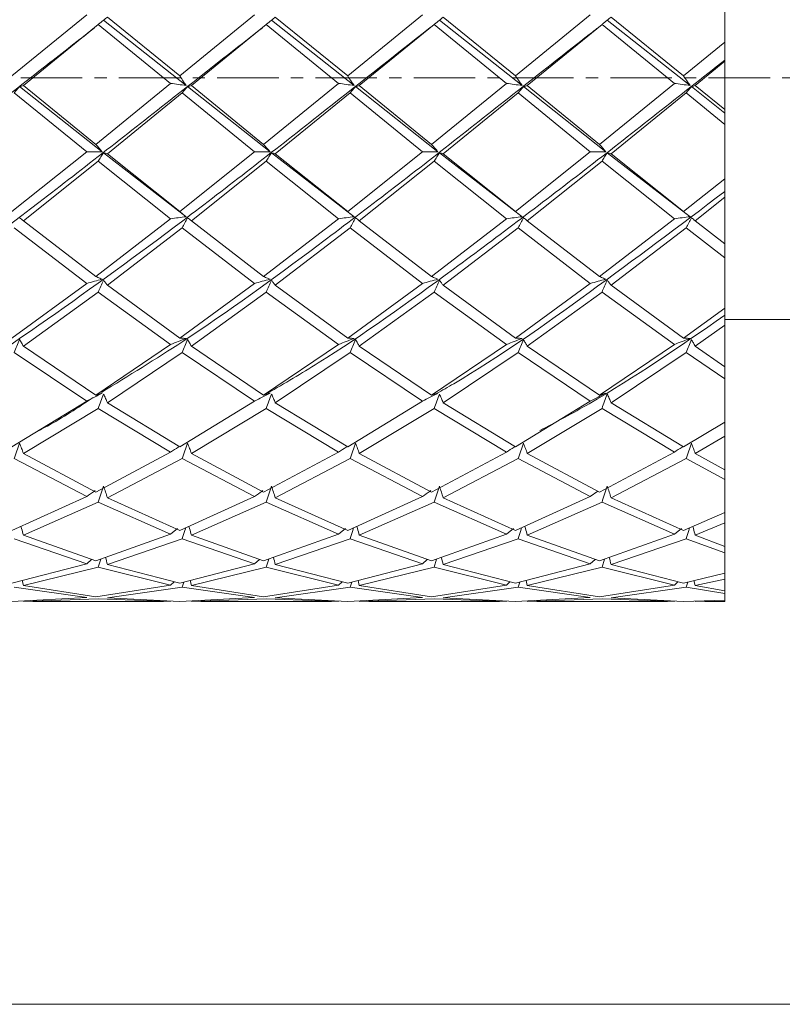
# Model space of a CAD drawing. Header units: millimetres. Extents: x 13381 to 13676, y 211 to 627.
# Tile 47 of 50: x 13617 to 13626, y 570 to 582. Entities that reach past the tile are written whole.
import ezdxf

# ---------------------------------------------------------------- set-up
doc = ezdxf.new("R2010")
doc.units = ezdxf.units.MM
doc.header["$LTSCALE"] = 0.3
doc.linetypes.add('CENTERX2', pattern=[20.32, 12.7, -2.54, 2.54, -2.54])
doc.layers.add('中心线', color=5, linetype='CENTERX2', lineweight=13)
doc.layers.add('标注', color=1, linetype='Continuous', lineweight=18)
doc.styles.get("Standard").update_dxf_attribs({"font": 'txt.shx', "width": 0.67, "oblique": 5, "bigfont": 'gbcbig.shx'})
doc.dimstyles.new('1', dxfattribs={"dimtxt": 2.5, "dimasz": 2, "dimexe": 0.8, "dimexo": 0, "dimgap": 1, "dimtad": 1, "dimdec": 1, "dimdsep": 46, "dimtxsty": 'Standard', "dimcen": 0, "dimclrd": 256, "dimclre": 256, "dimclrt": 256, "dimadec": 0, "dimazin": 0, "dimtfac": 1, "dimtdec": 1, "dimtmove": 0, "dimatfit": 3, "dimfxl": 0, "dimtzin": 0, "dimlwd": -1, "dimlwe": -1, "dimarcsym": 0})

# ---------------------------------------------------------------- blocks, each defined once
blk = doc.blocks.new('*D174')
at = {"layer": 'Defpoints', "color": 0}
for p in [(13628.509, 581.22), (13604.009, 569.72), (13634.323, 569.72)]:
    blk.add_point(p, dxfattribs=at)
at = {"layer": '标注'}
for p, q in [((13628.509, 581.22), (13635.123, 581.22)), ((13634.323, 579.22), (13634.323, 571.72)), ((13604.009, 569.72), (13635.123, 569.72))]:
    blk.add_line(p, q, dxfattribs=at)
for points in [[(13633.99, 579.22), (13634.657, 579.22), (13634.323, 581.22)], [(13633.99, 571.72), (13634.657, 571.72), (13634.323, 569.72)]]:
    blk.add_solid(points, dxfattribs=at)
at = {"layer": '标注', "insert": (13632.073, 575.47), "char_height": 2.5, "attachment_point": 5, "rotation": 90}
blk.add_mtext('11.5', dxfattribs=at)
blk = doc.blocks.new('*D177')
at = {"layer": 'Defpoints', "color": 0}
for p in [(13617.061, 602.22), (13604.009, 569.72), (13640.205, 569.72)]:
    blk.add_point(p, dxfattribs=at)
at = {"layer": '标注'}
for p, q in [((13617.061, 602.22), (13641.005, 602.22)), ((13640.205, 600.22), (13640.205, 571.72)), ((13604.009, 569.72), (13641.005, 569.72))]:
    blk.add_line(p, q, dxfattribs=at)
for points in [[(13639.872, 600.22), (13640.538, 600.22), (13640.205, 602.22)], [(13639.872, 571.72), (13640.538, 571.72), (13640.205, 569.72)]]:
    blk.add_solid(points, dxfattribs=at)
at = {"layer": '标注', "insert": (13637.955, 585.97), "char_height": 2.5, "attachment_point": 5, "rotation": 90}
blk.add_mtext('32.5', dxfattribs=at)

msp = doc.modelspace()

# ---------------------------------------------------------------- linework, layer by layer
at = {"color": 7, "linetype": 'Continuous', "lineweight": 15}
for p, q in [((13625.509, 582.335), (13625.509, 581.66)), ((13617.593, 581.999), (13616.663, 581.242)), ((13618.827, 581.123), (13617.803, 581.933)), ((13618.747, 581.242), (13617.849, 581.973)), ((13619.676, 581.999), (13618.747, 581.242)), ((13620.911, 581.123), (13619.886, 581.933)), ((13620.831, 581.242), (13619.932, 581.973)), ((13621.758, 581.999), (13620.831, 581.242)), ((13622.994, 581.123), (13621.969, 581.933)), ((13622.914, 581.242), (13622.015, 581.973)), ((13623.841, 581.999), (13622.914, 581.242)), ((13625.078, 581.123), (13624.052, 581.933)), ((13624.998, 581.242), (13624.099, 581.973)), ((13616.808, 581.124), (13617.737, 581.881)), ((13617.737, 581.881), (13618.633, 581.15)), ((13618.892, 581.124), (13619.819, 581.881)), ((13619.819, 581.881), (13620.717, 581.15)), ((13620.975, 581.124), (13621.902, 581.881)), ((13621.902, 581.881), (13622.801, 581.15)), ((13623.059, 581.124), (13623.986, 581.881)), ((13623.986, 581.881), (13624.884, 581.15)), ((13625.509, 581.66), (13624.998, 581.242)), ((13625.509, 581.438), (13625.509, 581.66)), ((13625.142, 581.124), (13625.509, 581.424)), ((13625.509, 581.424), (13625.509, 581.438)), ((13625.509, 581.424), (13625.509, 580.824)), ((13617.785, 580.301), (13616.761, 581.109)), ((13617.706, 580.393), (13616.808, 581.124)), ((13618.633, 581.15), (13617.706, 580.393)), ((13619.868, 580.301), (13618.845, 581.109)), ((13619.788, 580.393), (13618.892, 581.124)), ((13620.717, 581.15), (13619.788, 580.393)), ((13621.951, 580.301), (13620.929, 581.109)), ((13621.871, 580.393), (13620.975, 581.124)), ((13622.801, 581.15), (13621.871, 580.393)), ((13624.034, 580.301), (13623.012, 581.109)), ((13623.954, 580.393), (13623.059, 581.124)), ((13624.884, 581.15), (13623.954, 580.393)), ((13625.509, 580.781), (13625.096, 581.109)), ((13625.509, 580.824), (13625.142, 581.124)), ((13616.694, 581.032), (13617.593, 580.302)), ((13617.849, 580.277), (13618.778, 581.032)), ((13618.778, 581.032), (13619.676, 580.302)), ((13619.932, 580.277), (13620.862, 581.032)), ((13620.862, 581.032), (13621.758, 580.302)), ((13622.015, 580.277), (13622.946, 581.032)), ((13622.946, 581.032), (13623.841, 580.302)), ((13624.099, 580.277), (13625.029, 581.032)), ((13625.029, 581.032), (13625.509, 580.64)), ((13625.509, 580.781), (13625.509, 580.824)), ((13625.509, 580.64), (13625.509, 580.781)), ((13625.509, 580.64), (13625.509, 579.966)), ((13617.593, 580.302), (13616.663, 579.559)), ((13618.827, 579.495), (13617.803, 580.287)), ((13618.747, 579.559), (13617.849, 580.277)), ((13619.676, 580.302), (13618.747, 579.559)), ((13620.911, 579.495), (13619.886, 580.287)), ((13620.831, 579.559), (13619.932, 580.277)), ((13621.758, 580.302), (13620.831, 579.559)), ((13622.994, 579.495), (13621.969, 580.287)), ((13622.914, 579.559), (13622.015, 580.277)), ((13623.841, 580.302), (13622.914, 579.559)), ((13625.078, 579.495), (13624.052, 580.287)), ((13624.998, 579.559), (13624.099, 580.277)), ((13616.808, 579.445), (13617.737, 580.185)), ((13617.737, 580.185), (13618.633, 579.47)), ((13618.892, 579.445), (13619.819, 580.185)), ((13619.819, 580.185), (13620.717, 579.47)), ((13620.975, 579.445), (13621.902, 580.185)), ((13621.902, 580.185), (13622.801, 579.47)), ((13623.059, 579.445), (13623.986, 580.185)), ((13623.986, 580.185), (13624.884, 579.47)), ((13625.509, 579.966), (13624.998, 579.559)), ((13625.509, 579.807), (13625.509, 579.966)), ((13625.142, 579.445), (13625.509, 579.736)), ((13625.509, 579.736), (13625.509, 579.807)), ((13625.509, 579.736), (13625.509, 579.159)), ((13618.633, 579.47), (13617.706, 578.753)), ((13620.717, 579.47), (13619.788, 578.753)), ((13622.801, 579.47), (13621.871, 578.753)), ((13624.884, 579.47), (13623.954, 578.753)), ((13616.694, 579.356), (13617.593, 578.668)), ((13617.706, 578.753), (13616.808, 579.445)), ((13617.849, 578.644), (13618.778, 579.356)), ((13618.778, 579.356), (13619.676, 578.668)), ((13619.788, 578.753), (13618.892, 579.445)), ((13619.932, 578.644), (13620.862, 579.356)), ((13620.862, 579.356), (13621.758, 578.668)), ((13621.871, 578.753), (13620.975, 579.445)), ((13622.015, 578.644), (13622.946, 579.356)), ((13622.946, 579.356), (13623.841, 578.668)), ((13623.954, 578.753), (13623.059, 579.445)), ((13624.099, 578.644), (13625.029, 579.356)), ((13625.029, 579.356), (13625.509, 578.984)), ((13625.509, 579.159), (13625.142, 579.445)), ((13625.509, 578.984), (13625.509, 579.159)), ((13625.509, 578.984), (13625.509, 578.358)), ((13617.593, 578.668), (13616.663, 577.989)), ((13618.747, 577.989), (13617.849, 578.644)), ((13619.676, 578.668), (13618.747, 577.989)), ((13620.831, 577.989), (13619.932, 578.644)), ((13621.758, 578.668), (13620.831, 577.989)), ((13622.914, 577.989), (13622.015, 578.644)), ((13623.841, 578.668), (13622.914, 577.989)), ((13624.998, 577.989), (13624.099, 578.644)), ((13616.808, 577.887), (13617.737, 578.56)), ((13617.737, 578.56), (13618.633, 577.909)), ((13618.892, 577.887), (13619.819, 578.56)), ((13619.819, 578.56), (13620.717, 577.909)), ((13620.975, 577.887), (13621.902, 578.56)), ((13621.902, 578.56), (13622.801, 577.909)), ((13623.059, 577.887), (13623.986, 578.56)), ((13623.986, 578.56), (13624.884, 577.909)), ((13625.509, 578.358), (13624.998, 577.989)), ((13625.509, 578.271), (13625.509, 578.358)), ((13625.509, 578.148), (13625.509, 578.271)), ((13625.142, 577.887), (13625.509, 578.148)), ((13625.509, 578.22), (13627.509, 578.22)), ((13625.509, 578.148), (13625.509, 577.633)), ((13617.706, 577.281), (13616.808, 577.887)), ((13618.633, 577.909), (13617.706, 577.281)), ((13619.788, 577.281), (13618.892, 577.887)), ((13620.717, 577.909), (13619.788, 577.281)), ((13621.871, 577.281), (13620.975, 577.887)), ((13622.801, 577.909), (13621.871, 577.281)), ((13623.954, 577.281), (13623.059, 577.887)), ((13624.884, 577.909), (13623.954, 577.281)), ((13625.509, 577.633), (13625.142, 577.887)), ((13616.694, 577.808), (13617.593, 577.207)), ((13617.849, 577.187), (13618.778, 577.808)), ((13618.778, 577.808), (13619.676, 577.207)), ((13619.932, 577.187), (13620.862, 577.808)), ((13620.862, 577.808), (13621.758, 577.207)), ((13622.015, 577.187), (13622.946, 577.808)), ((13622.946, 577.808), (13623.841, 577.207)), ((13624.099, 577.187), (13625.029, 577.808)), ((13625.029, 577.808), (13625.509, 577.481)), ((13625.509, 577.481), (13625.509, 577.633)), ((13625.509, 577.481), (13625.509, 576.945)), ((13617.593, 577.207), (13616.663, 576.639)), ((13618.747, 576.639), (13617.849, 577.187)), ((13619.676, 577.207), (13618.747, 576.639)), ((13620.831, 576.639), (13619.932, 577.187)), ((13621.758, 577.207), (13620.831, 576.639)), ((13622.914, 576.639), (13622.015, 577.187)), ((13623.841, 577.207), (13622.914, 576.639)), ((13624.998, 576.639), (13624.099, 577.187)), ((13616.808, 576.557), (13617.737, 577.115)), ((13617.737, 577.115), (13618.633, 576.574)), ((13618.892, 576.557), (13619.819, 577.115)), ((13619.819, 577.115), (13620.717, 576.574)), ((13620.975, 576.557), (13621.902, 577.115)), ((13621.902, 577.115), (13622.801, 576.574)), ((13623.059, 576.557), (13623.986, 577.115)), ((13623.986, 577.115), (13624.884, 576.574)), ((13625.509, 576.945), (13624.998, 576.639)), ((13625.509, 576.937), (13625.509, 576.945)), ((13625.509, 576.77), (13625.509, 576.937)), ((13625.142, 576.557), (13625.509, 576.77)), ((13625.509, 576.77), (13625.509, 576.353)), ((13617.706, 576.077), (13616.808, 576.557)), ((13618.633, 576.574), (13617.706, 576.077)), ((13619.788, 576.077), (13618.892, 576.557)), ((13620.717, 576.574), (13619.788, 576.077)), ((13621.871, 576.077), (13620.975, 576.557)), ((13622.801, 576.574), (13621.871, 576.077)), ((13623.954, 576.077), (13623.059, 576.557)), ((13624.884, 576.574), (13623.954, 576.077)), ((13625.509, 576.353), (13625.142, 576.557)), ((13616.694, 576.493), (13617.593, 576.021)), ((13617.849, 576.005), (13618.778, 576.493)), ((13618.778, 576.493), (13619.676, 576.021)), ((13619.932, 576.005), (13620.862, 576.493)), ((13620.862, 576.493), (13621.758, 576.021)), ((13622.015, 576.005), (13622.946, 576.493)), ((13622.946, 576.493), (13623.841, 576.021)), ((13624.099, 576.005), (13625.029, 576.493)), ((13625.029, 576.493), (13625.509, 576.232)), ((13625.509, 576.232), (13625.509, 576.353)), ((13625.509, 576.232), (13625.509, 575.824)), ((13623.841, 576.021), (13623.933, 576.088)), ((13617.593, 576.021), (13616.663, 575.602)), ((13616.808, 575.544), (13617.737, 575.951)), ((13617.737, 575.951), (13618.633, 575.556)), ((13618.747, 575.602), (13617.849, 576.005)), ((13619.676, 576.021), (13618.747, 575.602)), ((13618.892, 575.544), (13619.819, 575.951)), ((13619.819, 575.951), (13620.717, 575.556)), ((13620.831, 575.602), (13619.932, 576.005)), ((13621.758, 576.021), (13620.831, 575.602)), ((13620.975, 575.544), (13621.902, 575.951)), ((13621.902, 575.951), (13622.801, 575.556)), ((13622.914, 575.602), (13622.015, 576.005)), ((13623.841, 576.021), (13622.914, 575.602)), ((13623.059, 575.544), (13623.986, 575.951)), ((13623.986, 575.951), (13624.884, 575.556)), ((13624.998, 575.602), (13624.099, 576.005)), ((13625.509, 575.824), (13624.998, 575.602)), ((13625.509, 575.696), (13625.509, 575.824)), ((13625.142, 575.544), (13625.509, 575.696)), ((13625.509, 575.696), (13625.509, 575.404)), ((13618.633, 575.556), (13617.706, 575.223)), ((13618.633, 575.556), (13618.72, 575.627)), ((13620.717, 575.556), (13619.788, 575.223)), ((13620.717, 575.556), (13620.804, 575.627)), ((13622.801, 575.556), (13621.871, 575.223)), ((13622.801, 575.556), (13622.888, 575.627)), ((13624.884, 575.556), (13623.954, 575.223)), ((13624.884, 575.556), (13624.971, 575.627)), ((13616.694, 575.499), (13617.593, 575.188)), ((13617.706, 575.223), (13616.808, 575.544)), ((13617.849, 575.179), (13618.778, 575.499)), ((13618.778, 575.499), (13619.676, 575.188)), ((13619.788, 575.223), (13618.892, 575.544)), ((13619.932, 575.179), (13620.862, 575.499)), ((13620.862, 575.499), (13621.758, 575.188)), ((13621.871, 575.223), (13620.975, 575.544)), ((13622.015, 575.179), (13622.946, 575.499)), ((13622.946, 575.499), (13623.841, 575.188)), ((13623.954, 575.223), (13623.059, 575.544)), ((13624.099, 575.179), (13625.029, 575.499)), ((13625.029, 575.499), (13625.509, 575.323)), ((13625.509, 575.404), (13625.142, 575.544)), ((13625.509, 575.323), (13625.509, 575.404)), ((13625.509, 575.323), (13625.509, 575.07)), ((13617.593, 575.188), (13616.663, 574.947)), ((13617.593, 575.188), (13617.653, 575.242)), ((13617.769, 575.246), (13617.737, 575.145)), ((13619.676, 575.188), (13618.747, 574.947)), ((13619.676, 575.188), (13619.735, 575.242)), ((13619.851, 575.246), (13619.819, 575.145)), ((13621.758, 575.188), (13620.831, 574.947)), ((13621.758, 575.188), (13621.818, 575.242)), ((13621.934, 575.246), (13621.902, 575.145)), ((13623.841, 575.188), (13622.914, 574.947)), ((13623.841, 575.188), (13623.901, 575.242)), ((13624.017, 575.246), (13623.986, 575.145)), ((13616.808, 574.917), (13617.737, 575.145)), ((13617.737, 575.145), (13618.633, 574.924)), ((13618.747, 574.947), (13617.849, 575.179)), ((13618.892, 574.917), (13619.819, 575.145)), ((13619.819, 575.145), (13620.717, 574.924)), ((13620.831, 574.947), (13619.932, 575.179)), ((13620.975, 574.917), (13621.902, 575.145)), ((13621.902, 575.145), (13622.801, 574.924)), ((13622.914, 574.947), (13622.015, 575.179)), ((13623.059, 574.917), (13623.986, 575.145)), ((13623.986, 575.145), (13624.884, 574.924)), ((13624.998, 574.947), (13624.099, 575.179)), ((13625.509, 575.07), (13624.998, 574.947)), ((13625.509, 574.998), (13625.509, 575.07)), ((13616.808, 574.917), (13616.792, 574.981)), ((13618.633, 574.924), (13618.677, 574.965)), ((13618.799, 574.961), (13618.778, 574.896)), ((13618.892, 574.917), (13618.876, 574.981)), ((13620.717, 574.924), (13620.761, 574.965)), ((13620.883, 574.961), (13620.862, 574.896)), ((13620.975, 574.917), (13620.959, 574.981)), ((13622.801, 574.924), (13622.844, 574.965)), ((13622.966, 574.961), (13622.946, 574.896)), ((13623.059, 574.917), (13623.043, 574.981)), ((13624.884, 574.924), (13624.928, 574.965)), ((13625.05, 574.96), (13625.029, 574.896)), ((13625.142, 574.917), (13625.127, 574.978)), ((13625.142, 574.917), (13625.509, 574.998)), ((13625.509, 574.998), (13625.509, 574.851)), ((13616.694, 574.896), (13617.593, 574.767)), ((13617.706, 574.779), (13616.808, 574.917)), ((13618.633, 574.924), (13617.706, 574.779)), ((13617.849, 574.764), (13618.778, 574.896)), ((13618.778, 574.896), (13619.676, 574.767)), ((13619.788, 574.779), (13618.892, 574.917)), ((13620.717, 574.924), (13619.788, 574.779)), ((13619.932, 574.764), (13620.862, 574.896)), ((13620.862, 574.896), (13621.758, 574.767)), ((13621.871, 574.779), (13620.975, 574.917)), ((13622.801, 574.924), (13621.871, 574.779)), ((13622.015, 574.764), (13622.946, 574.896)), ((13622.946, 574.896), (13623.841, 574.767)), ((13623.954, 574.779), (13623.059, 574.917)), ((13624.884, 574.924), (13623.954, 574.779)), ((13624.099, 574.764), (13625.029, 574.896)), ((13625.029, 574.896), (13625.509, 574.817)), ((13625.509, 574.851), (13625.142, 574.917)), ((13625.509, 574.817), (13625.509, 574.851)), ((13617.593, 574.767), (13616.663, 574.72)), ((13616.808, 574.721), (13617.737, 574.754)), ((13616.926, 574.72), (13618.547, 574.72)), ((13617.737, 574.754), (13618.633, 574.721)), ((13618.747, 574.72), (13617.849, 574.764)), ((13619.676, 574.767), (13618.747, 574.72)), ((13618.892, 574.721), (13619.819, 574.754)), ((13619.009, 574.72), (13620.631, 574.72)), ((13619.819, 574.754), (13620.717, 574.721)), ((13620.831, 574.72), (13619.932, 574.764)), ((13621.758, 574.767), (13620.831, 574.72)), ((13620.975, 574.721), (13621.902, 574.754)), ((13621.093, 574.72), (13622.714, 574.72)), ((13621.902, 574.754), (13622.801, 574.721)), ((13622.914, 574.72), (13622.015, 574.764)), ((13623.841, 574.767), (13622.914, 574.72)), ((13623.059, 574.721), (13623.986, 574.754)), ((13623.176, 574.72), (13624.798, 574.72)), ((13623.986, 574.754), (13624.884, 574.721)), ((13624.998, 574.72), (13624.099, 574.764)), ((13625.509, 574.735), (13624.998, 574.72)), ((13625.142, 574.721), (13625.509, 574.723)), ((13625.26, 574.72), (13625.509, 574.72)), ((13625.509, 574.817), (13625.509, 574.735)), ((13625.509, 574.723), (13625.509, 574.735)), ((13625.509, 574.723), (13625.509, 574.72))]:
    msp.add_line(p, q, dxfattribs=at)
for points, knots in [([(13617.803, 581.933), (13617.792, 581.924), (13617.769, 581.907), (13617.748, 581.89), (13617.737, 581.881)], [0, 0, 0, 0, 0.499977, 1, 1, 1, 1]), ([(13617.849, 581.973), (13617.842, 581.966), (13617.827, 581.953), (13617.811, 581.94), (13617.803, 581.933)], [0, 0, 0, 0, 0.499973, 1, 1, 1, 1]), ([(13619.886, 581.933), (13619.875, 581.924), (13619.852, 581.907), (13619.83, 581.89), (13619.819, 581.881)], [0, 0, 0, 0, 0.499963, 1, 1, 1, 1]), ([(13619.932, 581.973), (13619.925, 581.966), (13619.91, 581.953), (13619.894, 581.94), (13619.886, 581.933)], [0, 0, 0, 0, 0.5000096, 1, 1, 1, 1]), ([(13621.969, 581.933), (13621.958, 581.924), (13621.935, 581.907), (13621.913, 581.89), (13621.902, 581.881)], [0, 0, 0, 0, 0.499962, 1, 1, 1, 1]), ([(13622.015, 581.973), (13622.008, 581.966), (13621.993, 581.953), (13621.977, 581.94), (13621.969, 581.933)], [0, 0, 0, 0, 0.500007, 1, 1, 1, 1]), ([(13624.052, 581.933), (13624.041, 581.924), (13624.018, 581.907), (13623.996, 581.89), (13623.986, 581.881)], [0, 0, 0, 0, 0.4999635, 1, 1, 1, 1]), ([(13624.099, 581.973), (13624.091, 581.966), (13624.076, 581.953), (13624.06, 581.94), (13624.052, 581.933)], [0, 0, 0, 0, 0.500005, 1, 1, 1, 1]), ([(13619.772, 581.84), (13619.443, 581.582), (13618.554, 580.884), (13617.104, 579.742), (13615.424, 578.477), (13614.303, 577.744), (13613.743, 577.378)], [0, 0, 0, 0, 0.1638, 0.442477, 0.721196, 1, 1, 1, 1]), ([(13617.69, 581.839), (13617.495, 581.687), (13616.74, 581.099), (13615.424, 580.047), (13614.303, 579.212), (13613.743, 578.794)], [0, 0, 0, 0, 0.148309, 0.57409, 1, 1, 1, 1]), ([(13621.856, 581.842), (13621.392, 581.477), (13620.368, 580.67), (13618.785, 579.429), (13617.104, 578.208), (13615.803, 577.325), (13615.061, 576.933), (13614.879, 576.838)], [0, 0, 0, 0, 0.199345, 0.440201, 0.681058, 0.921952, 1, 1, 1, 1]), ([(13623.937, 581.84), (13623.9, 581.812), (13623.303, 581.351), (13622.145, 580.421), (13620.465, 579.133), (13619.008, 578.068), (13618.112, 577.521), (13617.775, 577.315)], [0, 0, 0, 0, 0.017939, 0.290749, 0.563479, 0.836169, 1, 1, 1, 1]), ([(13625.509, 581.438), (13624.948, 580.995), (13623.827, 580.108), (13622.145, 578.835), (13620.817, 577.88), (13620.049, 577.427), (13619.84, 577.305)], [0, 0, 0, 0, 0.29672, 0.593309, 0.88981, 1, 1, 1, 1]), ([(13618.827, 581.123), (13618.816, 581.139), (13618.789, 581.178), (13618.763, 581.218), (13618.747, 581.242)], [0, 0, 0, 0, 0.386021, 1, 1, 1, 1]), ([(13620.911, 581.123), (13620.9, 581.139), (13620.872, 581.178), (13620.846, 581.218), (13620.831, 581.242)], [0, 0, 0, 0, 0.386019, 1, 1, 1, 1]), ([(13622.994, 581.123), (13622.984, 581.139), (13622.956, 581.178), (13622.93, 581.218), (13622.914, 581.242)], [0, 0, 0, 0, 0.386053, 1, 1, 1, 1]), ([(13625.078, 581.123), (13625.067, 581.139), (13625.04, 581.178), (13625.014, 581.218), (13624.998, 581.242)], [0, 0, 0, 0, 0.38609, 1, 1, 1, 1]), ([(13616.761, 581.109), (13616.75, 581.096), (13616.727, 581.07), (13616.705, 581.045), (13616.694, 581.032)], [0, 0, 0, 0, 0.499984, 1, 1, 1, 1]), ([(13616.808, 581.124), (13616.8, 581.122), (13616.785, 581.116), (13616.769, 581.111), (13616.761, 581.109)], [0, 0, 0, 0, 0.5, 1, 1, 1, 1]), ([(13618.633, 581.15), (13618.665, 581.145), (13618.729, 581.137), (13618.794, 581.128), (13618.827, 581.123)], [0, 0, 0, 0, 0.499894, 1, 1, 1, 1]), ([(13618.845, 581.109), (13618.834, 581.096), (13618.811, 581.07), (13618.789, 581.045), (13618.778, 581.032)], [0, 0, 0, 0, 0.499978, 1, 1, 1, 1]), ([(13618.892, 581.124), (13618.884, 581.122), (13618.869, 581.116), (13618.853, 581.111), (13618.845, 581.109)], [0, 0, 0, 0, 0.5, 1, 1, 1, 1]), ([(13620.717, 581.15), (13620.749, 581.145), (13620.812, 581.137), (13620.878, 581.128), (13620.911, 581.123)], [0, 0, 0, 0, 0.499909, 1, 1, 1, 1]), ([(13620.929, 581.109), (13620.917, 581.096), (13620.895, 581.07), (13620.873, 581.045), (13620.862, 581.032)], [0, 0, 0, 0, 0.4999781, 1, 1, 1, 1]), ([(13620.975, 581.124), (13620.968, 581.122), (13620.953, 581.116), (13620.937, 581.111), (13620.929, 581.109)], [0, 0, 0, 0, 0.499998, 1, 1, 1, 1]), ([(13622.801, 581.15), (13622.833, 581.145), (13622.896, 581.137), (13622.961, 581.128), (13622.994, 581.123)], [0, 0, 0, 0, 0.499914, 1, 1, 1, 1]), ([(13623.012, 581.109), (13623.001, 581.096), (13622.978, 581.07), (13622.956, 581.045), (13622.946, 581.032)], [0, 0, 0, 0, 0.499974, 1, 1, 1, 1]), ([(13623.059, 581.124), (13623.051, 581.122), (13623.036, 581.116), (13623.02, 581.111), (13623.012, 581.109)], [0, 0, 0, 0, 0.5, 1, 1, 1, 1]), ([(13624.884, 581.15), (13624.916, 581.145), (13624.98, 581.137), (13625.045, 581.128), (13625.078, 581.123)], [0, 0, 0, 0, 0.499906, 1, 1, 1, 1]), ([(13625.096, 581.109), (13625.084, 581.096), (13625.062, 581.07), (13625.04, 581.045), (13625.029, 581.032)], [0, 0, 0, 0, 0.499973, 1, 1, 1, 1]), ([(13625.142, 581.124), (13625.135, 581.122), (13625.12, 581.116), (13625.104, 581.111), (13625.096, 581.109)], [0, 0, 0, 0, 0.499999, 1, 1, 1, 1]), ([(13617.785, 580.301), (13617.775, 580.313), (13617.747, 580.344), (13617.722, 580.375), (13617.706, 580.393)], [0, 0, 0, 0, 0.386279, 1, 1, 1, 1]), ([(13619.868, 580.301), (13619.857, 580.313), (13619.83, 580.344), (13619.804, 580.375), (13619.788, 580.393)], [0, 0, 0, 0, 0.38625, 1, 1, 1, 1]), ([(13621.951, 580.301), (13621.94, 580.313), (13621.913, 580.344), (13621.887, 580.375), (13621.871, 580.393)], [0, 0, 0, 0, 0.386173, 1, 1, 1, 1]), ([(13624.034, 580.301), (13624.024, 580.313), (13623.996, 580.344), (13623.97, 580.375), (13623.954, 580.393)], [0, 0, 0, 0, 0.386105, 1, 1, 1, 1]), ([(13617.593, 580.302), (13617.624, 580.302), (13617.688, 580.302), (13617.753, 580.301), (13617.785, 580.301)], [0, 0, 0, 0, 0.499911, 1, 1, 1, 1]), ([(13617.803, 580.287), (13617.792, 580.27), (13617.769, 580.236), (13617.748, 580.202), (13617.737, 580.185)], [0, 0, 0, 0, 0.499981, 1, 1, 1, 1]), ([(13617.849, 580.277), (13617.842, 580.278), (13617.827, 580.282), (13617.811, 580.285), (13617.803, 580.287)], [0, 0, 0, 0, 0.500011, 1, 1, 1, 1]), ([(13619.676, 580.302), (13619.707, 580.302), (13619.77, 580.302), (13619.835, 580.301), (13619.868, 580.301)], [0, 0, 0, 0, 0.4999012, 1, 1, 1, 1]), ([(13619.886, 580.287), (13619.875, 580.27), (13619.852, 580.236), (13619.83, 580.202), (13619.819, 580.185)], [0, 0, 0, 0, 0.499967, 1, 1, 1, 1]), ([(13619.932, 580.277), (13619.925, 580.278), (13619.91, 580.282), (13619.894, 580.285), (13619.886, 580.287)], [0, 0, 0, 0, 0.500012, 1, 1, 1, 1]), ([(13621.758, 580.302), (13621.79, 580.302), (13621.853, 580.302), (13621.918, 580.301), (13621.951, 580.301)], [0, 0, 0, 0, 0.499907, 1, 1, 1, 1]), ([(13621.969, 580.287), (13621.958, 580.27), (13621.935, 580.236), (13621.913, 580.202), (13621.902, 580.185)], [0, 0, 0, 0, 0.499966, 1, 1, 1, 1]), ([(13622.015, 580.277), (13622.008, 580.278), (13621.993, 580.282), (13621.977, 580.285), (13621.969, 580.287)], [0, 0, 0, 0, 0.5000094, 1, 1, 1, 1]), ([(13623.841, 580.302), (13623.873, 580.302), (13623.936, 580.302), (13624.001, 580.301), (13624.034, 580.301)], [0, 0, 0, 0, 0.499893, 1, 1, 1, 1]), ([(13624.052, 580.287), (13624.041, 580.27), (13624.018, 580.236), (13623.996, 580.202), (13623.986, 580.185)], [0, 0, 0, 0, 0.4999675, 1, 1, 1, 1]), ([(13624.099, 580.277), (13624.091, 580.278), (13624.076, 580.282), (13624.06, 580.285), (13624.052, 580.287)], [0, 0, 0, 0, 0.500007, 1, 1, 1, 1]), ([(13625.509, 579.807), (13624.948, 579.385), (13623.827, 578.543), (13622.634, 577.699), (13622.003, 577.34), (13621.931, 577.299)], [0, 0, 0, 0, 0.470153, 0.9401, 1, 1, 1, 1]), ([(13616.808, 579.445), (13616.8, 579.451), (13616.785, 579.463), (13616.769, 579.475), (13616.761, 579.481)], [0, 0, 0, 0, 0.499979, 1, 1, 1, 1]), ([(13618.633, 579.47), (13618.665, 579.474), (13618.729, 579.483), (13618.794, 579.491), (13618.827, 579.495)], [0, 0, 0, 0, 0.499897, 1, 1, 1, 1]), ([(13618.827, 579.495), (13618.816, 579.503), (13618.789, 579.524), (13618.763, 579.546), (13618.747, 579.559)], [0, 0, 0, 0, 0.386008, 1, 1, 1, 1]), ([(13618.845, 579.481), (13618.834, 579.46), (13618.811, 579.419), (13618.789, 579.377), (13618.778, 579.356)], [0, 0, 0, 0, 0.49997, 1, 1, 1, 1]), ([(13618.892, 579.445), (13618.884, 579.451), (13618.869, 579.463), (13618.853, 579.475), (13618.845, 579.481)], [0, 0, 0, 0, 0.499979, 1, 1, 1, 1]), ([(13620.717, 579.47), (13620.749, 579.474), (13620.812, 579.483), (13620.878, 579.491), (13620.911, 579.495)], [0, 0, 0, 0, 0.499893, 1, 1, 1, 1]), ([(13620.911, 579.495), (13620.9, 579.503), (13620.872, 579.524), (13620.846, 579.546), (13620.831, 579.559)], [0, 0, 0, 0, 0.386004, 1, 1, 1, 1]), ([(13620.929, 579.481), (13620.917, 579.46), (13620.895, 579.419), (13620.873, 579.377), (13620.862, 579.356)], [0, 0, 0, 0, 0.49997, 1, 1, 1, 1]), ([(13620.975, 579.445), (13620.968, 579.451), (13620.953, 579.463), (13620.937, 579.475), (13620.929, 579.481)], [0, 0, 0, 0, 0.499977, 1, 1, 1, 1]), ([(13622.801, 579.47), (13622.833, 579.474), (13622.896, 579.483), (13622.961, 579.491), (13622.994, 579.495)], [0, 0, 0, 0, 0.499917, 1, 1, 1, 1]), ([(13622.994, 579.495), (13622.984, 579.503), (13622.956, 579.524), (13622.93, 579.546), (13622.914, 579.559)], [0, 0, 0, 0, 0.386035, 1, 1, 1, 1]), ([(13623.012, 579.481), (13623.001, 579.46), (13622.978, 579.419), (13622.956, 579.377), (13622.946, 579.356)], [0, 0, 0, 0, 0.499992, 1, 1, 1, 1]), ([(13623.059, 579.445), (13623.051, 579.451), (13623.036, 579.463), (13623.02, 579.475), (13623.012, 579.481)], [0, 0, 0, 0, 0.49998, 1, 1, 1, 1]), ([(13624.884, 579.47), (13624.916, 579.474), (13624.98, 579.483), (13625.045, 579.491), (13625.078, 579.495)], [0, 0, 0, 0, 0.499909, 1, 1, 1, 1]), ([(13625.078, 579.495), (13625.067, 579.503), (13625.04, 579.524), (13625.014, 579.546), (13624.998, 579.559)], [0, 0, 0, 0, 0.386095, 1, 1, 1, 1]), ([(13625.096, 579.481), (13625.084, 579.46), (13625.062, 579.419), (13625.04, 579.377), (13625.029, 579.356)], [0, 0, 0, 0, 0.499992, 1, 1, 1, 1]), ([(13625.142, 579.445), (13625.135, 579.451), (13625.12, 579.463), (13625.104, 579.475), (13625.096, 579.481)], [0, 0, 0, 0, 0.499978, 1, 1, 1, 1]), ([(13617.785, 578.718), (13617.775, 578.722), (13617.747, 578.734), (13617.722, 578.746), (13617.706, 578.753)], [0, 0, 0, 0, 0.386276, 1, 1, 1, 1]), ([(13619.868, 578.718), (13619.857, 578.722), (13619.83, 578.734), (13619.804, 578.746), (13619.788, 578.753)], [0, 0, 0, 0, 0.386276, 1, 1, 1, 1]), ([(13621.951, 578.718), (13621.94, 578.722), (13621.913, 578.734), (13621.887, 578.746), (13621.871, 578.753)], [0, 0, 0, 0, 0.386177, 1, 1, 1, 1]), ([(13624.034, 578.718), (13624.024, 578.722), (13623.996, 578.734), (13623.97, 578.746), (13623.954, 578.753)], [0, 0, 0, 0, 0.386113, 1, 1, 1, 1]), ([(13617.593, 578.668), (13617.624, 578.676), (13617.688, 578.693), (13617.753, 578.71), (13617.785, 578.718)], [0, 0, 0, 0, 0.499897, 1, 1, 1, 1]), ([(13617.803, 578.705), (13617.792, 578.68), (13617.769, 578.632), (13617.748, 578.584), (13617.737, 578.56)], [0, 0, 0, 0, 0.499969, 1, 1, 1, 1]), ([(13617.849, 578.644), (13617.842, 578.654), (13617.827, 578.674), (13617.811, 578.695), (13617.803, 578.705)], [0, 0, 0, 0, 0.500001, 1, 1, 1, 1]), ([(13619.676, 578.668), (13619.707, 578.676), (13619.77, 578.693), (13619.835, 578.71), (13619.868, 578.718)], [0, 0, 0, 0, 0.499892, 1, 1, 1, 1]), ([(13619.886, 578.705), (13619.875, 578.68), (13619.852, 578.632), (13619.83, 578.584), (13619.819, 578.56)], [0, 0, 0, 0, 0.499977, 1, 1, 1, 1]), ([(13619.932, 578.644), (13619.925, 578.654), (13619.91, 578.674), (13619.894, 578.695), (13619.886, 578.705)], [0, 0, 0, 0, 0.500002, 1, 1, 1, 1]), ([(13621.758, 578.668), (13621.79, 578.676), (13621.853, 578.693), (13621.918, 578.71), (13621.951, 578.718)], [0, 0, 0, 0, 0.499898, 1, 1, 1, 1]), ([(13621.969, 578.705), (13621.958, 578.68), (13621.935, 578.632), (13621.913, 578.584), (13621.902, 578.56)], [0, 0, 0, 0, 0.499975, 1, 1, 1, 1]), ([(13622.015, 578.644), (13622.008, 578.654), (13621.993, 578.674), (13621.977, 578.695), (13621.969, 578.705)], [0, 0, 0, 0, 0.4999992, 1, 1, 1, 1]), ([(13623.841, 578.668), (13623.873, 578.676), (13623.936, 578.693), (13624.001, 578.71), (13624.034, 578.718)], [0, 0, 0, 0, 0.499884, 1, 1, 1, 1]), ([(13624.052, 578.705), (13624.041, 578.68), (13624.018, 578.632), (13623.996, 578.584), (13623.986, 578.56)], [0, 0, 0, 0, 0.499977, 1, 1, 1, 1]), ([(13624.099, 578.644), (13624.091, 578.654), (13624.076, 578.674), (13624.06, 578.695), (13624.052, 578.705)], [0, 0, 0, 0, 0.499997, 1, 1, 1, 1]), ([(13625.509, 578.271), (13624.948, 577.884), (13624.183, 577.355), (13623.417, 576.948), (13623.213, 576.84)], [0, 0, 0, 0, 0.732641, 1, 1, 1, 1]), ([(13616.761, 577.971), (13616.75, 577.944), (13616.727, 577.89), (13616.705, 577.836), (13616.694, 577.808)], [0, 0, 0, 0, 0.499967, 1, 1, 1, 1]), ([(13616.808, 577.887), (13616.8, 577.901), (13616.785, 577.929), (13616.769, 577.957), (13616.761, 577.971)], [0, 0, 0, 0, 0.5, 1, 1, 1, 1]), ([(13618.633, 577.909), (13618.665, 577.922), (13618.729, 577.947), (13618.794, 577.972), (13618.827, 577.984)], [0, 0, 0, 0, 0.499898, 1, 1, 1, 1]), ([(13618.827, 577.984), (13618.816, 577.984), (13618.789, 577.986), (13618.763, 577.988), (13618.747, 577.989)], [0, 0, 0, 0, 0.3860187, 1, 1, 1, 1]), ([(13618.845, 577.971), (13618.834, 577.944), (13618.811, 577.89), (13618.789, 577.836), (13618.778, 577.808)], [0, 0, 0, 0, 0.499965, 1, 1, 1, 1]), ([(13618.892, 577.887), (13618.884, 577.901), (13618.869, 577.929), (13618.853, 577.957), (13618.845, 577.971)], [0, 0, 0, 0, 0.5, 1, 1, 1, 1]), ([(13620.717, 577.909), (13620.749, 577.922), (13620.812, 577.947), (13620.878, 577.972), (13620.911, 577.984)], [0, 0, 0, 0, 0.4998925, 1, 1, 1, 1]), ([(13620.911, 577.984), (13620.9, 577.984), (13620.872, 577.986), (13620.846, 577.988), (13620.831, 577.989)], [0, 0, 0, 0, 0.386013, 1, 1, 1, 1]), ([(13620.929, 577.971), (13620.917, 577.944), (13620.895, 577.89), (13620.873, 577.836), (13620.862, 577.808)], [0, 0, 0, 0, 0.499985, 1, 1, 1, 1]), ([(13620.975, 577.887), (13620.968, 577.901), (13620.953, 577.929), (13620.937, 577.957), (13620.929, 577.971)], [0, 0, 0, 0, 0.499998, 1, 1, 1, 1]), ([(13622.801, 577.909), (13622.833, 577.922), (13622.896, 577.947), (13622.961, 577.972), (13622.994, 577.984)], [0, 0, 0, 0, 0.499915, 1, 1, 1, 1]), ([(13622.994, 577.984), (13622.984, 577.984), (13622.956, 577.986), (13622.93, 577.988), (13622.914, 577.989)], [0, 0, 0, 0, 0.3860434, 1, 1, 1, 1]), ([(13623.012, 577.971), (13623.001, 577.944), (13622.978, 577.89), (13622.956, 577.836), (13622.946, 577.808)], [0, 0, 0, 0, 0.499982, 1, 1, 1, 1]), ([(13623.059, 577.887), (13623.051, 577.901), (13623.036, 577.929), (13623.02, 577.957), (13623.012, 577.971)], [0, 0, 0, 0, 0.5000009, 1, 1, 1, 1]), ([(13624.884, 577.909), (13624.916, 577.922), (13624.98, 577.947), (13625.045, 577.972), (13625.078, 577.984)], [0, 0, 0, 0, 0.499907, 1, 1, 1, 1]), ([(13625.078, 577.984), (13625.067, 577.984), (13625.04, 577.986), (13625.014, 577.988), (13624.998, 577.989)], [0, 0, 0, 0, 0.386074, 1, 1, 1, 1]), ([(13625.096, 577.971), (13625.084, 577.944), (13625.062, 577.89), (13625.04, 577.836), (13625.029, 577.808)], [0, 0, 0, 0, 0.499982, 1, 1, 1, 1]), ([(13625.142, 577.887), (13625.135, 577.901), (13625.12, 577.929), (13625.104, 577.957), (13625.096, 577.971)], [0, 0, 0, 0, 0.499999, 1, 1, 1, 1]), ([(13617.593, 577.207), (13617.624, 577.224), (13617.688, 577.257), (13617.753, 577.289), (13617.785, 577.305)], [0, 0, 0, 0, 0.499904, 1, 1, 1, 1]), ([(13617.785, 577.305), (13617.775, 577.302), (13617.747, 577.294), (13617.722, 577.286), (13617.706, 577.281)], [0, 0, 0, 0, 0.386286, 1, 1, 1, 1]), ([(13617.803, 577.294), (13617.792, 577.264), (13617.769, 577.205), (13617.748, 577.145), (13617.737, 577.115)], [0, 0, 0, 0, 0.499978, 1, 1, 1, 1]), ([(13617.849, 577.187), (13617.842, 577.205), (13617.827, 577.241), (13617.811, 577.276), (13617.803, 577.294)], [0, 0, 0, 0, 0.499983, 1, 1, 1, 1]), ([(13619.676, 577.207), (13619.707, 577.224), (13619.77, 577.257), (13619.835, 577.289), (13619.868, 577.305)], [0, 0, 0, 0, 0.49991, 1, 1, 1, 1]), ([(13619.868, 577.305), (13619.857, 577.302), (13619.83, 577.294), (13619.804, 577.286), (13619.788, 577.281)], [0, 0, 0, 0, 0.3862571, 1, 1, 1, 1]), ([(13619.886, 577.294), (13619.875, 577.264), (13619.852, 577.205), (13619.83, 577.145), (13619.819, 577.115)], [0, 0, 0, 0, 0.4999792, 1, 1, 1, 1]), ([(13619.932, 577.187), (13619.925, 577.205), (13619.91, 577.241), (13619.894, 577.276), (13619.886, 577.294)], [0, 0, 0, 0, 0.499984, 1, 1, 1, 1]), ([(13621.758, 577.207), (13621.79, 577.224), (13621.853, 577.257), (13621.918, 577.289), (13621.951, 577.305)], [0, 0, 0, 0, 0.499901, 1, 1, 1, 1]), ([(13621.951, 577.305), (13621.94, 577.302), (13621.913, 577.294), (13621.887, 577.286), (13621.871, 577.281)], [0, 0, 0, 0, 0.386187, 1, 1, 1, 1]), ([(13621.969, 577.294), (13621.958, 577.264), (13621.935, 577.205), (13621.913, 577.145), (13621.902, 577.115)], [0, 0, 0, 0, 0.499978, 1, 1, 1, 1]), ([(13622.015, 577.187), (13622.008, 577.205), (13621.993, 577.241), (13621.977, 577.276), (13621.969, 577.294)], [0, 0, 0, 0, 0.499981, 1, 1, 1, 1]), ([(13623.841, 577.207), (13623.873, 577.224), (13623.936, 577.257), (13624.001, 577.289), (13624.034, 577.305)], [0, 0, 0, 0, 0.499886, 1, 1, 1, 1]), ([(13624.034, 577.305), (13624.024, 577.302), (13623.996, 577.294), (13623.97, 577.286), (13623.954, 577.281)], [0, 0, 0, 0, 0.386124, 1, 1, 1, 1]), ([(13624.052, 577.294), (13624.041, 577.264), (13624.018, 577.205), (13623.996, 577.145), (13623.986, 577.115)], [0, 0, 0, 0, 0.499979, 1, 1, 1, 1]), ([(13624.099, 577.187), (13624.091, 577.205), (13624.076, 577.241), (13624.06, 577.276), (13624.052, 577.294)], [0, 0, 0, 0, 0.499978, 1, 1, 1, 1]), ([(13617.671, 577.25), (13617.482, 577.124), (13617.248, 576.966), (13617.013, 576.849), (13616.968, 576.826)], [0, 0, 0, 0, 0.805516, 1, 1, 1, 1]), ([(13616.761, 576.683), (13616.75, 576.651), (13616.727, 576.588), (13616.705, 576.524), (13616.694, 576.493)], [0, 0, 0, 0, 0.4999734, 1, 1, 1, 1]), ([(13616.808, 576.557), (13616.8, 576.578), (13616.785, 576.62), (13616.769, 576.662), (13616.761, 576.683)], [0, 0, 0, 0, 0.4999919, 1, 1, 1, 1]), ([(13618.845, 576.683), (13618.834, 576.651), (13618.811, 576.588), (13618.789, 576.524), (13618.778, 576.493)], [0, 0, 0, 0, 0.499981, 1, 1, 1, 1]), ([(13618.892, 576.557), (13618.884, 576.578), (13618.869, 576.62), (13618.853, 576.662), (13618.845, 576.683)], [0, 0, 0, 0, 0.4999919, 1, 1, 1, 1]), ([(13620.929, 576.683), (13620.917, 576.651), (13620.895, 576.588), (13620.873, 576.524), (13620.862, 576.493)], [0, 0, 0, 0, 0.4999845, 1, 1, 1, 1]), ([(13620.975, 576.557), (13620.968, 576.578), (13620.953, 576.62), (13620.937, 576.662), (13620.929, 576.683)], [0, 0, 0, 0, 0.49999, 1, 1, 1, 1]), ([(13623.012, 576.683), (13623.001, 576.651), (13622.978, 576.588), (13622.956, 576.524), (13622.946, 576.493)], [0, 0, 0, 0, 0.499979, 1, 1, 1, 1]), ([(13623.059, 576.557), (13623.051, 576.578), (13623.036, 576.62), (13623.02, 576.662), (13623.012, 576.683)], [0, 0, 0, 0, 0.499992, 1, 1, 1, 1]), ([(13625.096, 576.683), (13625.084, 576.651), (13625.062, 576.588), (13625.04, 576.524), (13625.029, 576.493)], [0, 0, 0, 0, 0.499982, 1, 1, 1, 1]), ([(13625.142, 576.557), (13625.135, 576.578), (13625.12, 576.62), (13625.104, 576.662), (13625.096, 576.683)], [0, 0, 0, 0, 0.499991, 1, 1, 1, 1]), ([(13618.633, 576.574), (13618.665, 576.595), (13618.701, 576.618), (13618.738, 576.64), (13618.742, 576.642)], [0, 0, 0, 0, 0.882742, 1, 1, 1, 1]), ([(13620.717, 576.574), (13620.749, 576.595), (13620.785, 576.618), (13620.821, 576.64), (13620.826, 576.642)], [0, 0, 0, 0, 0.882733, 1, 1, 1, 1]), ([(13622.801, 576.574), (13622.832, 576.595), (13622.868, 576.618), (13622.905, 576.64), (13622.909, 576.642)], [0, 0, 0, 0, 0.882721, 1, 1, 1, 1]), ([(13624.884, 576.574), (13624.916, 576.595), (13624.952, 576.618), (13624.989, 576.64), (13624.993, 576.642)], [0, 0, 0, 0, 0.882671, 1, 1, 1, 1]), ([(13617.593, 576.021), (13617.624, 576.044), (13617.658, 576.07), (13617.693, 576.094), (13617.696, 576.096)], [0, 0, 0, 0, 0.92351, 1, 1, 1, 1]), ([(13617.803, 576.15), (13617.792, 576.117), (13617.769, 576.051), (13617.748, 575.984), (13617.737, 575.951)], [0, 0, 0, 0, 0.499977, 1, 1, 1, 1]), ([(13617.849, 576.005), (13617.842, 576.03), (13617.827, 576.078), (13617.811, 576.126), (13617.803, 576.15)], [0, 0, 0, 0, 0.499993, 1, 1, 1, 1]), ([(13619.676, 576.021), (13619.707, 576.044), (13619.741, 576.07), (13619.776, 576.094), (13619.779, 576.096)], [0, 0, 0, 0, 0.9237803, 1, 1, 1, 1]), ([(13619.886, 576.15), (13619.875, 576.117), (13619.852, 576.051), (13619.83, 575.984), (13619.819, 575.951)], [0, 0, 0, 0, 0.499968, 1, 1, 1, 1]), ([(13619.932, 576.005), (13619.925, 576.03), (13619.91, 576.078), (13619.894, 576.126), (13619.886, 576.15)], [0, 0, 0, 0, 0.4999944, 1, 1, 1, 1]), ([(13621.758, 576.021), (13621.79, 576.044), (13621.824, 576.07), (13621.859, 576.094), (13621.862, 576.096)], [0, 0, 0, 0, 0.923709, 1, 1, 1, 1]), ([(13621.969, 576.15), (13621.958, 576.117), (13621.935, 576.051), (13621.913, 575.984), (13621.902, 575.951)], [0, 0, 0, 0, 0.4999668, 1, 1, 1, 1]), ([(13622.015, 576.005), (13622.008, 576.03), (13621.993, 576.078), (13621.977, 576.126), (13621.969, 576.15)], [0, 0, 0, 0, 0.499995, 1, 1, 1, 1]), ([(13624.052, 576.15), (13624.041, 576.117), (13624.018, 576.051), (13623.996, 575.984), (13623.986, 575.951)], [0, 0, 0, 0, 0.499968, 1, 1, 1, 1]), ([(13624.099, 576.005), (13624.091, 576.03), (13624.076, 576.078), (13624.06, 576.126), (13624.052, 576.15)], [0, 0, 0, 0, 0.4999922, 1, 1, 1, 1]), ([(13616.808, 575.544), (13616.8, 575.57), (13616.79, 575.607), (13616.779, 575.643), (13616.776, 575.653)], [0, 0, 0, 0, 0.734338, 1, 1, 1, 1]), ([(13618.822, 575.636), (13618.819, 575.625), (13618.803, 575.579), (13618.789, 575.533), (13618.778, 575.499)], [0, 0, 0, 0, 0.250491, 1, 1, 1, 1]), ([(13618.892, 575.544), (13618.884, 575.57), (13618.874, 575.607), (13618.863, 575.643), (13618.86, 575.653)], [0, 0, 0, 0, 0.734034, 1, 1, 1, 1]), ([(13620.906, 575.636), (13620.902, 575.625), (13620.887, 575.579), (13620.873, 575.533), (13620.862, 575.499)], [0, 0, 0, 0, 0.250695, 1, 1, 1, 1]), ([(13620.975, 575.544), (13620.968, 575.57), (13620.957, 575.607), (13620.947, 575.643), (13620.944, 575.653)], [0, 0, 0, 0, 0.733777, 1, 1, 1, 1]), ([(13622.99, 575.636), (13622.986, 575.625), (13622.971, 575.579), (13622.956, 575.533), (13622.946, 575.499)], [0, 0, 0, 0, 0.25073, 1, 1, 1, 1]), ([(13623.059, 575.544), (13623.051, 575.57), (13623.041, 575.607), (13623.03, 575.643), (13623.027, 575.653)], [0, 0, 0, 0, 0.733736, 1, 1, 1, 1]), ([(13625.073, 575.635), (13625.069, 575.624), (13625.054, 575.579), (13625.04, 575.533), (13625.029, 575.499)], [0, 0, 0, 0, 0.241805, 1, 1, 1, 1]), ([(13625.142, 575.544), (13625.135, 575.57), (13625.125, 575.606), (13625.114, 575.642), (13625.111, 575.651)], [0, 0, 0, 0, 0.746234, 1, 1, 1, 1]), ([(13617.849, 575.179), (13617.842, 575.208), (13617.835, 575.237), (13617.827, 575.266), (13617.826, 575.267)], [0, 0, 0, 0, 0.989395, 1, 1, 1, 1]), ([(13619.932, 575.179), (13619.925, 575.208), (13619.917, 575.237), (13619.909, 575.266), (13619.909, 575.267)], [0, 0, 0, 0, 0.989555, 1, 1, 1, 1]), ([(13622.015, 575.179), (13622.008, 575.208), (13622, 575.237), (13621.992, 575.266), (13621.992, 575.267)], [0, 0, 0, 0, 0.9890956, 1, 1, 1, 1]), ([(13624.099, 575.179), (13624.091, 575.208), (13624.084, 575.237), (13624.076, 575.266), (13624.076, 575.267)], [0, 0, 0, 0, 0.988627, 1, 1, 1, 1])]:
    msp.add_open_spline(points, degree=3, knots=knots, dxfattribs=at)
at = {"layer": '中心线', "ltscale": 0.2}
msp.add_line((13628.509, 581.22), (13600.854, 581.22), dxfattribs=at)

# ---------------------------------------------------------------- dimensions: what is measured, and where the dimension line sits
at = {"layer": '标注'}
for base, p1, picture, middle in [((13640.205, 569.72), (13617.061, 602.22), '*D177', (13637.955, 585.97)), ((13634.323, 569.72), (13628.509, 581.22), '*D174', (13632.073, 575.47))]:
    dim = msp.add_linear_dim(base=base, p1=p1, p2=(13604.009, 569.72), angle=90, dimstyle='1', dxfattribs=at)
    dim.commit()
    dim.dimension.update_dxf_attribs({"geometry": picture, "text_midpoint": middle})

doc.saveas('drawing.dxf')
